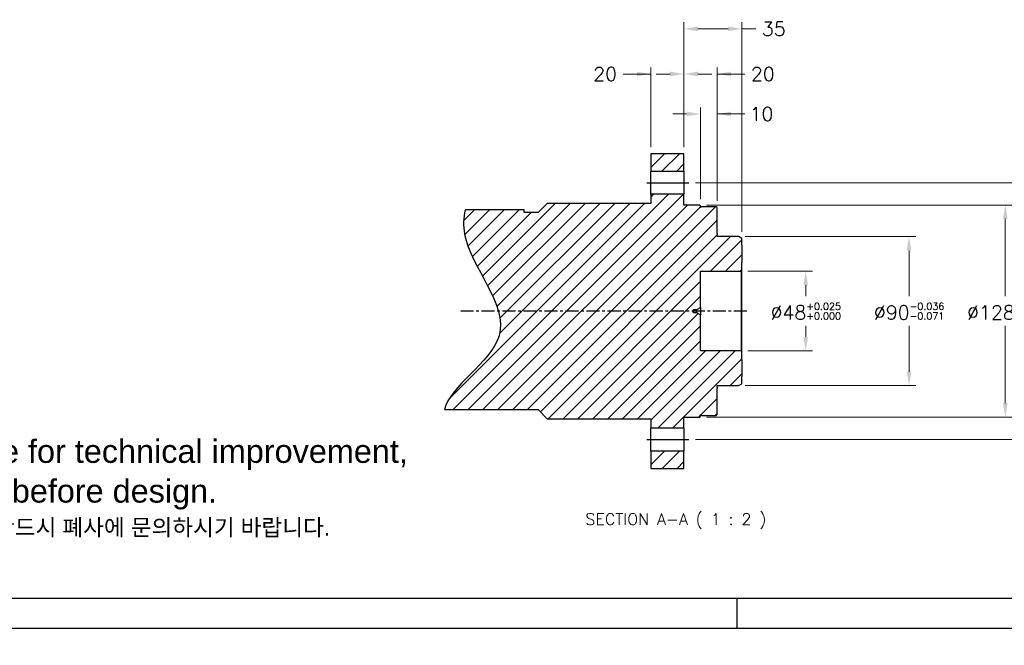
# Model space of a CAD drawing. Extents: x 0 to 1685, y -10 to 1188.
# Tile 2 of 24: x 408 to 1002, y -10 to 367. Entities that reach past the tile are written whole.
import ezdxf

# ---------------------------------------------------------------- set-up
doc = ezdxf.new("R2010")
doc.units = 0
doc.header["$LTSCALE"] = 25.4
doc.linetypes.add('CENTER', pattern=[2, 1.25, -0.25, 0.25, -0.25])
doc.layers.get('0').update_dxf_attribs({"linetype": 'CONTINUOUS'})
doc.layers.get('Defpoints').update_dxf_attribs({"linetype": 'CONTINUOUS'})
doc.layers.add('ATA-CENTER', color=133, linetype='CENTER')
doc.layers.add('ATA-HATCH', color=252, linetype='CONTINUOUS')
doc.layers.add('ATA-DIM', color=252, linetype='CONTINUOUS', lineweight=25)
doc.layers.add('ATA-TEXT', color=7, linetype='CONTINUOUS', lineweight=25)
doc.styles.get("Standard").update_dxf_attribs({"font": 'simplex.shx'})
doc.styles.add('주 문자 (ISO)', font='arial.ttf')
doc.dimstyles.new('ata_A1', dxfattribs={"dimtxt": 4.2, "dimasz": 4.2, "dimexe": 2, "dimexo": 2, "dimgap": 2, "dimtad": 0, "dimtih": 1, "dimtoh": 1, "dimdec": 6, "dimdsep": 46, "dimtxsty": 'Standard', "dimcen": 0, "dimclrd": 252, "dimclre": 252, "dimclrt": 4, "dimadec": 6, "dimazin": 2, "dimtfac": 1, "dimtdec": 6, "dimtofl": 0, "dimtmove": 0, "dimatfit": 3, "dimfxl": 0, "dimtolj": 1, "dimtzin": 0, "dimlwd": 0, "dimlwe": 0, "dimarcsym": 0})

# ---------------------------------------------------------------- blocks, each defined once
blk = doc.blocks.new('*D13680')
at = {"layer": 'ATA-DIM', "color": 252, "lineweight": 0}
for p, q in [((800.69, 334.65), (792.29, 334.65)), ((809.09, 290.52), (809.09, 338.65)), ((829.09, 258.02), (829.09, 338.65)), ((829.09, 334.65), (845.89, 334.65)), ((837.49, 334.65), (845.89, 334.65))]:
    blk.add_line(p, q, dxfattribs=at)
at = {"layer": 'ATA-DIM', "color": 252}
for points in [[(800.69, 333.25), (800.69, 336.05), (809.09, 334.65)], [(837.49, 336.05), (837.49, 333.25), (829.09, 334.65)]]:
    blk.add_solid(points, dxfattribs=at)
at = {"layer": 'Defpoints', "color": 0}
for p in [(809.09, 334.65), (809.09, 286.52), (829.09, 254.02)]:
    blk.add_point(p, dxfattribs=at)
at = {"layer": 'ATA-DIM', "color": 4, "insert": (856.69, 334.65), "char_height": 8.4, "attachment_point": 5}
blk.add_mtext('20', dxfattribs=at)
blk = doc.blocks.new('*D13676')
at = {"layer": 'ATA-DIM', "color": 252, "lineweight": 0}
for p, q in [((810.69, 310.52), (802.29, 310.52)), ((819.09, 259.02), (819.09, 314.52)), ((829.09, 258.02), (829.09, 314.52)), ((829.09, 310.52), (845.89, 310.52)), ((837.49, 310.52), (845.89, 310.52))]:
    blk.add_line(p, q, dxfattribs=at)
at = {"layer": 'ATA-DIM', "color": 252}
for points in [[(810.69, 309.12), (810.69, 311.92), (819.09, 310.52)], [(837.49, 311.92), (837.49, 309.12), (829.09, 310.52)]]:
    blk.add_solid(points, dxfattribs=at)
at = {"layer": 'Defpoints', "color": 0}
for p in [(819.09, 310.52), (819.09, 255.02), (829.09, 254.02)]:
    blk.add_point(p, dxfattribs=at)
at = {"layer": 'ATA-DIM', "color": 4, "insert": (855.89, 310.52), "char_height": 8.4, "attachment_point": 5}
blk.add_mtext('10', dxfattribs=at)
blk = doc.blocks.new('*D13672')
at = {"layer": 'ATA-DIM', "color": 252, "lineweight": 0}
for p, q in [((809.09, 290.52), (809.09, 365.93)), ((844.09, 239.37), (844.09, 365.93)), ((835.69, 361.93), (817.49, 361.93)), ((844.09, 361.93), (852.49, 361.93))]:
    blk.add_line(p, q, dxfattribs=at)
at = {"layer": 'ATA-DIM', "color": 252}
for points in [[(817.49, 363.33), (817.49, 360.53), (809.09, 361.93)], [(835.69, 360.53), (835.69, 363.33), (844.09, 361.93)]]:
    blk.add_solid(points, dxfattribs=at)
at = {"layer": 'Defpoints', "color": 0}
for p in [(809.09, 361.93), (809.09, 286.52), (844.09, 235.37)]:
    blk.add_point(p, dxfattribs=at)
at = {"layer": 'ATA-DIM', "color": 4, "insert": (863.29, 361.93), "char_height": 8.4, "attachment_point": 5}
blk.add_mtext('35', dxfattribs=at)
blk = doc.blocks.new('*D13675')
at = {"layer": 'ATA-DIM', "color": 252, "lineweight": 0}
for p, q in [((789.09, 334.65), (772.29, 334.65)), ((780.69, 334.65), (772.29, 334.65)), ((789.09, 290.52), (789.09, 338.65)), ((809.09, 290.52), (809.09, 338.65)), ((817.49, 334.65), (825.89, 334.65))]:
    blk.add_line(p, q, dxfattribs=at)
at = {"layer": 'ATA-DIM', "color": 252}
for points in [[(780.69, 333.25), (780.69, 336.05), (789.09, 334.65)], [(817.49, 336.05), (817.49, 333.25), (809.09, 334.65)]]:
    blk.add_solid(points, dxfattribs=at)
at = {"layer": 'Defpoints', "color": 0}
for p in [(809.09, 334.65), (789.09, 286.52), (809.09, 286.52)]:
    blk.add_point(p, dxfattribs=at)
at = {"layer": 'ATA-DIM', "color": 4, "insert": (761.48, 334.65), "char_height": 8.4, "attachment_point": 5}
blk.add_mtext('20', dxfattribs=at)
blk = doc.blocks.new('*D13669')
at = {"layer": 'ATA-DIM', "color": 252, "lineweight": 0}
for p, q in [((847.59, 215.52), (886.61, 215.52)), ((882.61, 207.12), (882.61, 200.42)), ((882.61, 175.92), (882.61, 182.62)), ((847.59, 167.52), (886.61, 167.52))]:
    blk.add_line(p, q, dxfattribs=at)
at = {"layer": 'ATA-DIM', "color": 252}
for points in [[(884.01, 207.12), (881.21, 207.12), (882.61, 215.52)], [(881.21, 175.92), (884.01, 175.92), (882.61, 167.52)]]:
    blk.add_solid(points, dxfattribs=at)
at = {"layer": 'Defpoints', "color": 0}
for p in [(843.59, 215.52), (843.59, 167.52), (882.61, 167.52)]:
    blk.add_point(p, dxfattribs=at)
at = {"layer": 'ATA-DIM', "color": 4, "insert": (882.61, 191.52), "char_height": 8.4, "attachment_point": 5}
blk.add_mtext('%%C48{\\H0.5x;\\S+0.025^ +0.000;}', dxfattribs=at)
blk = doc.blocks.new('*D13708')
at = {"layer": 'ATA-DIM', "color": 252, "lineweight": 0}
for p, q in [((816.01, 269.02), (1068.18, 269.02)), ((1064.18, 260.62), (1064.18, 199.72)), ((1064.18, 122.42), (1064.18, 183.32)), ((816.01, 114.02), (1068.18, 114.02))]:
    blk.add_line(p, q, dxfattribs=at)
at = {"layer": 'ATA-DIM', "color": 252}
for points in [[(1065.58, 260.62), (1062.78, 260.62), (1064.18, 269.02)], [(1062.78, 122.42), (1065.58, 122.42), (1064.18, 114.02)]]:
    blk.add_solid(points, dxfattribs=at)
at = {"layer": 'Defpoints', "color": 0}
for p in [(812.01, 269.02), (1064.18, 269.02), (812.01, 114.02)]:
    blk.add_point(p, dxfattribs=at)
at = {"layer": 'ATA-DIM', "color": 4, "insert": (1064.18, 191.52), "char_height": 8.4, "attachment_point": 5}
blk.add_mtext('PCD=155', dxfattribs=at)
blk = doc.blocks.new('*D13671')
at = {"layer": 'ATA-DIM', "color": 252, "lineweight": 0}
for p, q in [((822.59, 255.52), (1007.1, 255.52)), ((1003.1, 247.12), (1003.1, 200.42)), ((1003.1, 135.92), (1003.1, 182.62)), ((822.59, 127.52), (1007.1, 127.52))]:
    blk.add_line(p, q, dxfattribs=at)
at = {"layer": 'ATA-DIM', "color": 252}
for points in [[(1004.5, 247.12), (1001.7, 247.12), (1003.1, 255.52)], [(1001.7, 135.92), (1004.5, 135.92), (1003.1, 127.52)]]:
    blk.add_solid(points, dxfattribs=at)
at = {"layer": 'Defpoints', "color": 0}
for p in [(818.59, 255.52), (818.59, 127.52), (1003.1, 127.52)]:
    blk.add_point(p, dxfattribs=at)
at = {"layer": 'ATA-DIM', "color": 4, "insert": (1003.1, 191.52), "char_height": 8.4, "attachment_point": 5}
blk.add_mtext('%%C128{\\H0.5x;\\S+0.04^ +0.00;}', dxfattribs=at)
blk = doc.blocks.new('*D13670')
at = {"layer": 'ATA-DIM', "color": 252, "lineweight": 0}
for p, q in [((846.09, 236.52), (948.98, 236.52)), ((944.98, 228.12), (944.98, 200.42)), ((944.98, 154.92), (944.98, 182.62)), ((846.09, 146.52), (948.98, 146.52))]:
    blk.add_line(p, q, dxfattribs=at)
at = {"layer": 'ATA-DIM', "color": 252}
for points in [[(946.38, 228.12), (943.58, 228.12), (944.98, 236.52)], [(943.58, 154.92), (946.38, 154.92), (944.98, 146.52)]]:
    blk.add_solid(points, dxfattribs=at)
at = {"layer": 'Defpoints', "color": 0}
for p in [(842.09, 236.52), (842.09, 146.52), (944.98, 146.52)]:
    blk.add_point(p, dxfattribs=at)
at = {"layer": 'ATA-DIM', "color": 4, "insert": (944.98, 191.52), "char_height": 8.4, "attachment_point": 5}
blk.add_mtext('%%C90{\\H0.5x;\\S-0.036^ -0.071;}', dxfattribs=at)
blk = doc.blocks.new('ata-Border-A1-002')
blk.add_line((834, 9), (7, 9))
at = {"color": 253, "ltscale": 0.5}
for p, q in [((420.5, 9), (420.5, 0)), ((0, 0), (841, 0))]:
    blk.add_line(p, q, dxfattribs=at)

msp = doc.modelspace()

# ---------------------------------------------------------------- hatches: boundary and pattern name
at = {"layer": 'ATA-HATCH'}
h = msp.add_hatch(dxfattribs=at)
h.set_pattern_fill('ANSI31', color=256, scale=2)
h.set_pattern_definition([(45, (-1567.588, -3596.052), (-4.490128, 4.490128), [])])
edge = h.paths.add_edge_path()
edge.add_spline(control_points=[(676.9038312, 252.6451838), (675.8713354, 247.8511528), (674.989992, 222.9700324), (722.1342571, 176.8073201), (667.5567405, 146.2600099), (664.4881737, 132.0202838)], knot_values=[27.8880420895, 27.8880420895, 27.8880420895, 27.8880420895, 35.7755741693, 68.202521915, 95.9084680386, 95.9084680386, 95.9084680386, 95.9084680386], degree=3, periodic=0)
edge.add_line((664.4881737, 132.0202838), (721.0876432, 132.0202838))
edge.add_line((721.0876432, 132.0202838), (726.5876432, 126.5202838))
edge.add_line((726.5876432, 126.5202838), (789.0876432, 126.5202838))
edge.add_line((789.0876432, 126.5202838), (789.0876432, 121.0202838))
edge.add_line((789.0876432, 121.0202838), (809.0876432, 121.0202838))
edge.add_line((809.0876432, 121.0202838), (809.0876432, 127.5202838))
edge.add_line((809.0876432, 127.5202838), (818.5876432, 127.5202838))
edge.add_line((818.5876432, 127.5202838), (819.0876432, 128.0202838))
edge.add_line((819.0876432, 128.0202838), (819.0876432, 129.0202838))
edge.add_line((819.0876432, 129.0202838), (819.5876432, 128.5202838))
edge.add_line((819.5876432, 128.5202838), (828.5876432, 128.5202838))
edge.add_line((828.5876432, 128.5202838), (829.0876432, 129.0202838))
edge.add_line((829.0876432, 129.0202838), (829.0876432, 144.7702838))
edge.add_line((829.0876432, 144.7702838), (829.0876432, 145.5199048))
edge.add_line((829.0876432, 145.5199048), (829.0876432, 146.3202838))
edge.add_line((829.0876432, 146.3202838), (829.0876432, 146.5202838))
edge.add_line((829.0876432, 146.5202838), (842.0876432, 146.5202838))
edge.add_line((842.0876432, 146.5202838), (844.0876432, 147.6749843))
edge.add_line((844.0876432, 147.6749843), (844.0876432, 151.9672838))
edge.add_line((844.0876432, 151.9672838), (844.0876432, 162.0732838))
edge.add_line((844.0876432, 162.0732838), (844.0876432, 167.0202838))
edge.add_line((844.0876432, 167.0202838), (843.5876432, 167.5202838))
edge.add_line((843.5876432, 167.5202838), (819.0876432, 167.5202838))
edge.add_line((819.0876432, 167.5202838), (819.0876432, 189.2702838))
edge.add_line((819.0876432, 189.2702838), (816.9225797, 190.5202838))
edge.add_line((816.9225797, 190.5202838), (815.0876432, 190.5202838))
edge.add_line((815.0876432, 190.5202838), (814.4867826, 191.5202838))
edge.add_line((814.4867826, 191.5202838), (815.0876432, 192.5202838))
edge.add_line((815.0876432, 192.5202838), (816.9225797, 192.5202838))
edge.add_line((816.9225797, 192.5202838), (819.0876432, 193.7702838))
edge.add_line((819.0876432, 193.7702838), (819.0876432, 215.5202838))
edge.add_line((819.0876432, 215.5202838), (843.5876432, 215.5202838))
edge.add_line((843.5876432, 215.5202838), (844.0876432, 216.0202838))
edge.add_line((844.0876432, 216.0202838), (844.0876432, 220.9672838))
edge.add_line((844.0876432, 220.9672838), (844.0876432, 231.0732838))
edge.add_line((844.0876432, 231.0732838), (844.0876432, 235.3655832))
edge.add_line((844.0876432, 235.3655832), (842.0876432, 236.5202838))
edge.add_line((842.0876432, 236.5202838), (829.0876432, 236.5202838))
edge.add_line((829.0876432, 236.5202838), (829.0876432, 236.7202838))
edge.add_line((829.0876432, 236.7202838), (829.0876432, 237.5206628))
edge.add_line((829.0876432, 237.5206628), (829.0876432, 238.2702838))
edge.add_line((829.0876432, 238.2702838), (829.0876432, 254.0202838))
edge.add_line((829.0876432, 254.0202838), (828.5876432, 254.5202838))
edge.add_line((828.5876432, 254.5202838), (819.5876432, 254.5202838))
edge.add_line((819.5876432, 254.5202838), (819.0876432, 254.0202838))
edge.add_line((819.0876432, 254.0202838), (819.0876432, 255.0202838))
edge.add_line((819.0876432, 255.0202838), (818.5876432, 255.5202838))
edge.add_line((818.5876432, 255.5202838), (809.0876432, 255.5202838))
edge.add_line((809.0876432, 255.5202838), (809.0876432, 262.0202838))
edge.add_line((809.0876432, 262.0202838), (789.0876432, 262.0202838))
edge.add_line((789.0876432, 262.0202838), (789.0876432, 256.5202838))
edge.add_line((789.0876432, 256.5202838), (726.5876432, 256.5202838))
edge.add_line((726.5876432, 256.5202838), (721.0876432, 251.0202838))
edge.add_line((721.0876432, 251.0202838), (712.6076746, 251.0202838))
edge.add_line((712.6076746, 251.0202838), (712.6076746, 252.6451838))
edge.add_line((712.6076746, 252.6451838), (676.9038312, 252.6451838))
h.paths.add_polyline_path([(809.0876432, 276.0202838), (809.0876432, 286.5202838), (789.0876432, 286.5202838), (789.0876432, 276.0202838)])
h.paths.add_polyline_path([(789.0876432, 107.0202838), (789.0876432, 96.5202838), (809.0876432, 96.5202838), (809.0876432, 107.0202838)])

# ---------------------------------------------------------------- linework, layer by layer
for p, q in [((789.0876432, 286.5202838), (789.0876432, 276.0202838)), ((809.0876432, 286.5202838), (789.0876432, 286.5202838)), ((809.0876432, 276.0202838), (809.0876432, 286.5202838)), ((789.0876432, 262.0202838), (789.0876432, 276.0202838)), ((789.0876432, 276.0202838), (809.0876432, 276.0202838)), ((809.0876432, 276.0202838), (809.0876432, 262.0202838)), ((786.7563309, 269.0202838), (812.0071168, 269.0202838)), ((789.0876432, 262.0202838), (789.0876432, 256.5202838)), ((809.0876432, 262.0202838), (789.0876432, 262.0202838)), ((809.0876432, 255.5202838), (809.0876432, 262.0202838)), ((726.5876432, 256.5202838), (721.0876432, 251.0202838)), ((789.0876432, 256.5202838), (726.5876432, 256.5202838)), ((712.6076746, 252.6451838), (676.9038312, 252.6451838)), ((712.6076746, 251.0202838), (712.6076746, 252.6451838)), ((721.0876432, 251.0202838), (712.6076746, 251.0202838)), ((818.5876432, 255.5202838), (809.0876432, 255.5202838)), ((819.0876432, 255.0202838), (818.5876432, 255.5202838)), ((819.0876432, 254.0202838), (819.0876432, 255.0202838)), ((819.5876432, 254.5202838), (819.0876432, 254.0202838)), ((828.5876432, 254.5202838), (819.5876432, 254.5202838)), ((829.0876432, 254.0202838), (828.5876432, 254.5202838)), ((829.0876432, 238.2702838), (829.0876432, 254.0202838)), ((829.0876432, 238.2702838), (829.0876432, 237.5206628)), ((829.0876432, 236.7202838), (829.0876432, 237.5206628)), ((829.0876432, 236.5202838), (829.0876432, 236.7202838)), ((842.0876432, 236.5202838), (829.0876432, 236.5202838)), ((844.0876432, 235.3655832), (842.0876432, 236.5202838)), ((844.0876432, 231.0732838), (844.0876432, 235.3655832)), ((844.0876432, 231.0732838), (844.0876432, 220.9672838)), ((844.0876432, 216.0202838), (844.0876432, 220.9672838)), ((819.0876432, 215.5202838), (843.5876432, 215.5202838)), ((819.0876432, 193.7702838), (819.0876432, 215.5202838)), ((843.5876432, 215.5202838), (844.0876432, 216.0202838)), ((843.5876432, 215.5202838), (843.5876432, 167.5202838)), ((844.0876432, 167.0202838), (844.0876432, 216.0202838)), ((814.4867826, 191.5202838), (815.0876432, 192.5202838)), ((815.0876432, 190.5202838), (814.4867826, 191.5202838)), ((815.0876432, 190.5202838), (815.0876432, 192.5202838)), ((815.0876432, 192.5202838), (816.9225797, 192.5202838)), ((816.9225797, 190.5202838), (815.0876432, 190.5202838)), ((816.9225797, 192.5202838), (819.0876432, 193.7702838)), ((816.9225797, 190.5202838), (816.9225797, 192.5202838)), ((819.0876432, 189.2702838), (816.9225797, 190.5202838)), ((819.0876432, 193.7702838), (819.0876432, 189.2702838)), ((819.0876432, 167.5202838), (819.0876432, 189.2702838)), ((843.5876432, 167.5202838), (819.0876432, 167.5202838)), ((844.0876432, 167.0202838), (843.5876432, 167.5202838)), ((844.0876432, 162.0732838), (844.0876432, 167.0202838)), ((844.0876432, 162.0732838), (844.0876432, 151.9672838)), ((844.0876432, 147.6749843), (844.0876432, 151.9672838)), ((829.0876432, 146.3202838), (829.0876432, 146.5202838)), ((829.0876432, 146.5202838), (842.0876432, 146.5202838)), ((829.0876432, 145.5199048), (829.0876432, 146.3202838)), ((829.0876432, 145.5199048), (829.0876432, 144.7702838)), ((829.0876432, 129.0202838), (829.0876432, 144.7702838)), ((842.0876432, 146.5202838), (844.0876432, 147.6749843)), ((664.4881737, 132.0202838), (721.0876432, 132.0202838)), ((721.0876432, 132.0202838), (726.5876432, 126.5202838)), ((726.5876432, 126.5202838), (789.0876432, 126.5202838)), ((789.0876432, 126.5202838), (789.0876432, 121.0202838)), ((809.0876432, 127.5202838), (818.5876432, 127.5202838)), ((809.0876432, 121.0202838), (809.0876432, 127.5202838)), ((818.5876432, 127.5202838), (819.0876432, 128.0202838)), ((819.0876432, 129.0202838), (819.5876432, 128.5202838)), ((819.0876432, 128.0202838), (819.0876432, 129.0202838)), ((819.5876432, 128.5202838), (828.5876432, 128.5202838)), ((828.5876432, 128.5202838), (829.0876432, 129.0202838)), ((789.0876432, 107.0202838), (789.0876432, 121.0202838)), ((789.0876432, 121.0202838), (809.0876432, 121.0202838)), ((809.0876432, 121.0202838), (809.0876432, 107.0202838)), ((786.7563309, 114.0202838), (812.0071168, 114.0202838)), ((789.0876432, 107.0202838), (789.0876432, 96.5202838)), ((809.0876432, 107.0202838), (789.0876432, 107.0202838)), ((809.0876432, 96.5202838), (809.0876432, 107.0202838)), ((789.0876432, 96.5202838), (809.0876432, 96.5202838))]:
    msp.add_line(p, q)
msp.add_open_spline([(676.9038312, 252.6451838), (675.8713354, 247.8511528), (674.989992, 222.9700324), (722.1342571, 176.8073201), (667.5567405, 146.2600099), (664.4881737, 132.0202838)], degree=3, knots=[27.8880420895, 27.8880420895, 27.8880420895, 27.8880420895, 35.7755741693, 68.202521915, 95.9084680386, 95.9084680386, 95.9084680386, 95.9084680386])
at = {"layer": 'ATA-CENTER', "ltscale": 0.25}
msp.add_line((847.0876432, 191.5202838), (674.3206874, 191.5202838), dxfattribs=at)

# ---------------------------------------------------------------- block references
at = {"xscale": 2, "yscale": 2, "zscale": 2}
msp.add_blockref('ata-Border-A1-002', (0, 0), dxfattribs=at)

# ---------------------------------------------------------------- texts
at = {"layer": 'ATA-TEXT', "color": 7, "insert": (28.2520933, 137.8428967), "char_height": 6.9999998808, "attachment_point": 1, "line_spacing_factor": 1.027748, "style": '주 문자 (ISO)'}
msp.add_mtext('{\\fArial|b1|i0|c129|p34;\\H2.00000x;<Cautions> }\\P{\\fArial|b0|i0|c129|p34;\\H2.00000x;This drawing can be modified without notice for technical improvement,}\\P{\\fArial|b0|i0|c129|p34;\\H2.00000x;Please contact us for the latest information before design.}\\P{\\fGulim|b0|i0|c129|p50;\\H1.42857x;본 도면은 기술상의 이유로 사전예고없이 수정가능하므로 설계시 반드시 폐사에 문의하시기 바랍니다}{\\fArial|b0|i0|c129|p34;\\H1.42857x;.}', dxfattribs=at)
at = {"layer": 'ATA-TEXT', "color": 7, "insert": (749.6214065, 60.0238399), "char_height": 6.999999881, "attachment_point": 7}
msp.add_mtext('SECTION A-A ( 1 : 2 )', dxfattribs=at)

# ---------------------------------------------------------------- dimensions: what is measured, and where the dimension line sits
at = {"layer": 'ATA-DIM'}
for base, p1, p2, picture, middle in [((809.0876432, 361.9337677), (844.0876432, 235.3655832), (809.0876432, 286.5202838), '*D13672', (863.2916432, 361.9337677)), ((809.0876432, 334.6519862), (789.0876432, 286.5202838), (809.0876432, 286.5202838), '*D13675', (761.4836432, 334.6519862)), ((809.0876432, 334.6519862), (829.0876432, 254.0202838), (809.0876432, 286.5202838), '*D13680', (856.6916432, 334.6519862)), ((819.0876432, 310.5202858), (829.0876432, 254.0202838), (819.0876432, 255.0202838), '*D13676', (855.8936432, 310.5202858))]:
    dim = msp.add_linear_dim(base=base, p1=p1, p2=p2, dimstyle='ata_A1', override={"dimscale": 2, "dimtp": 0.1, "dimtm": 0.1, "dimtfac": 0.71, "dimtdec": 2, "dimtolj": 0, "dimtzin": 8}, dxfattribs=at)
    dim.commit()
    dim.dimension.update_dxf_attribs({"geometry": picture, "text_midpoint": middle, "dimtype": 160})
dim = msp.add_linear_dim(base=(1064.1845072, 269.0202838), p1=(812.0071168, 114.0202838), p2=(812.0071168, 269.0202838), angle=90, text='PCD=<>', dimstyle='ata_A1', override={"dimscale": 2, "dimtxt": 4.2, "dimtxsty": 'Standard', "dimtp": 0.1, "dimtm": 0.1, "dimtfac": 0.71, "dimtdec": 2, "dimtfill": 0, "dimtolj": 0, "dimtzin": 8}, dxfattribs=at)
dim.commit()
dim.dimension.update_dxf_attribs({"geometry": '*D13708', "text_midpoint": (1064.1845072, 191.5202838)})
for base, p1, p2, angle, text, picture, middle in [((1003.1012256, 127.5202838), (818.5876432, 255.5202838), (818.5876432, 127.5202838), 89.9999999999, '%%C<>{\\H0.5x;\\S+0.04^ +0.00;}', '*D13671', (1003.1012256, 191.5202838)), ((944.9785019, 146.5202838), (842.0876432, 236.5202838), (842.0876432, 146.5202838), 89.9999999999, '%%C<>{\\H0.5x;\\S-0.036^ -0.071;}', '*D13670', (944.9785019, 191.5202838)), ((882.6086004, 167.5202838), (843.5876432, 215.5202838), (843.5876432, 167.5202838), 90, '%%C<>{\\H0.5x;\\S+0.025^ +0.000;}', '*D13669', (882.6086004, 191.5202838))]:
    dim = msp.add_linear_dim(base=base, p1=p1, p2=p2, angle=angle, text=text, dimstyle='ata_A1', override={"dimscale": 2, "dimtp": 0.1, "dimtm": 0.1, "dimtfac": 0.71, "dimtdec": 2, "dimtolj": 0, "dimtzin": 8}, dxfattribs=at)
    dim.commit()
    dim.dimension.update_dxf_attribs({"geometry": picture, "text_midpoint": middle, "dimtype": 160})

doc.saveas('drawing.dxf')
